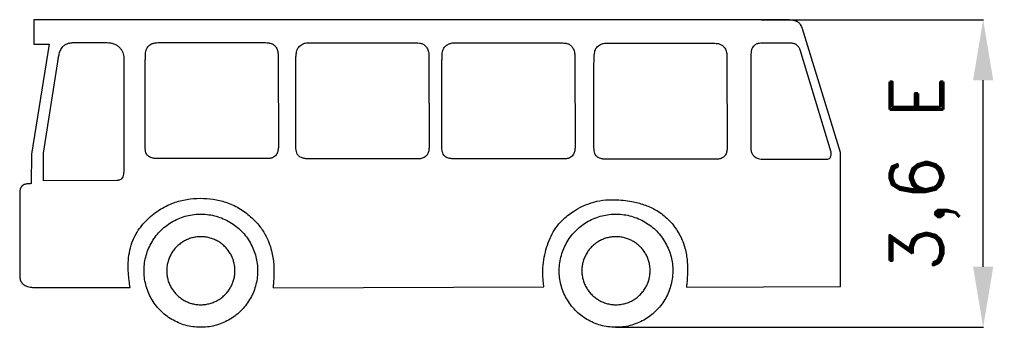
# Model space of a CAD drawing. Header units: millimetres. Extents: x 991 to 3513, y 5797 to 8647.
# Tile 5 of 12: x 2822 to 3513, y 6607 to 6823. Entities that reach past the tile are written whole.
import ezdxf

# ---------------------------------------------------------------- set-up
doc = ezdxf.new("R2010")
doc.units = ezdxf.units.MM
doc.header["$LTSCALE"] = 5
doc.layers.add('Kóty', color=2, linetype='Continuous')
doc.layers.add('Značka', color=7, linetype='Continuous')
doc.styles.get("Standard").update_dxf_attribs({"font": 'romand.shx', "height": 37.5})
doc.dimstyles.get("Standard").update_dxf_attribs({"dimtxt": 37.5, "dimasz": 42.5, "dimexe": 0.18, "dimexo": 0.0625, "dimgap": 18.75, "dimtad": 1, "dimdec": 0, "dimzin": 0, "dimdsep": 46, "dimtxsty": 'Standard', "dimcen": 0.09, "dimadec": 0, "dimazin": 0, "dimtfac": 1, "dimtdec": 0, "dimtofl": 0, "dimtmove": 0, "dimatfit": 3, "dimfxl": 1, "dimtolj": 1, "dimtzin": 0, "dimarcsym": 0})

# ---------------------------------------------------------------- blocks, each defined once
blk = doc.blocks.new('*D1')
at = {"layer": 'Defpoints', "color": 0, "transparency": 16777216}
for p in [(3342.36, 6822.67), (3498.17, 6822.67), (3240.04, 6606.67)]:
    blk.add_point(p, dxfattribs=at)
at = {"layer": 'Kóty', "color": 0, "lineweight": -2, "transparency": 16777216}
for p, q in [((3342.42, 6822.67), (3498.35, 6822.67)), ((3498.17, 6649.17), (3498.17, 6780.17)), ((3240.1, 6606.67), (3498.35, 6606.67))]:
    blk.add_line(p, q, dxfattribs=at)
at = {"layer": 'Kóty', "color": 0, "transparency": 16777216}
for points in [[(3491.09, 6780.17), (3505.25, 6780.17), (3498.17, 6822.67)], [(3491.09, 6649.17), (3505.25, 6649.17), (3498.17, 6606.67)]]:
    blk.add_solid(points, dxfattribs=at)
at = {"layer": 'Kóty', "color": 0, "transparency": 16777216, "insert": (3457.1, 6714.67), "char_height": 37.5, "attachment_point": 5, "rotation": 90}
blk.add_mtext('\\A1;3,6 E', dxfattribs=at)

msp = doc.modelspace()

# ---------------------------------------------------------------- linework, layer by layer
at = {"layer": 'Značka', "color": 3}
for points in [[(2899.61, 6634.62, -0.003728), (2898.97, 6639.65, -0.01117), (2898.49, 6644.69, -0.026528), (2898.34, 6651.9, -0.037791), (2899.11, 6659.07, -0.043313), (2900.9, 6665.91, -0.046788), (2903.88, 6672.32, -0.03693), (2907.06, 6677.1, -0.030055), (2910.88, 6681.44, -0.05514), (2919.83, 6688.87, -0.061671), (2930.23, 6694.02, -0.050046), (2939.35, 6696.49, -0.042258), (2948.81, 6697.24, -0.040207), (2957.92, 6696.63, -0.046467), (2966.77, 6694.47, -0.053494), (2976.01, 6690.3, -0.051653), (2984.2, 6684.28, -0.04283), (2989.88, 6678.44, -0.046515), (2994.41, 6671.71, -0.035287), (2997.02, 6666.2, -0.033242), (2998.87, 6660.39, -0.044761), (3000.39, 6650.89, -0.032247), (3000.43, 6641.24, -0.007075), (3000.23, 6637.84, -0.002368), (2999.96, 6634.46), (3189.93, 6635.02, -0.004445), (3189.52, 6638.92, -0.013419), (3189.25, 6642.81, -0.033404), (3189.45, 6650.25, -0.030958), (3190.62, 6657.67, -0.062154), (3194.99, 6670.75, -0.090141), (3202.88, 6681.75, -0.034522), (3206.6, 6685.12, -0.024272), (3210.69, 6688.04, -0.030558), (3216.69, 6691.47, -0.039226), (3223.08, 6694.02, -0.047719), (3231.24, 6695.84, -0.038568), (3239.62, 6696.23, -0.023992), (3245.67, 6695.85, -0.020968), (3251.67, 6694.94, -0.034527), (3260.12, 6692.77, -0.049464), (3268.08, 6689.24, -0.063879), (3276.34, 6683.26, -0.061349), (3282.91, 6675.39, -0.056353), (3287.42, 6666.85, -0.054204), (3289.93, 6657.58, -0.022387), (3290.51, 6653.19, -0.017125), (3290.74, 6648.77, -0.016973), (3290.68, 6643.26, -0.014844), (3290.27, 6637.77, -0.00273), (3290.12, 6636.33), (3289.96, 6634.88), (3398.17, 6635.36), (3398.17, 6729.41), (3371.36, 6816.29, 0.019599), (3370.78, 6817.91, 0.062092), (3369.98, 6819.39, 0.083674), (3368.5, 6820.76, 0.06153), (3366.66, 6821.69, 0.055241), (3364.25, 6822.3, 0.024543), (3361.77, 6822.52, 0.006464), (3359.43, 6822.62, 0.002162), (3357.1, 6822.67), (2832.18, 6822.67), (2832.19, 6805.39), (2842.88, 6805.4), (2830.43, 6728.35), (2830.25, 6707.54), (2829.49, 6707.51, 0.00818), (2828.74, 6707.47, 0.009602), (2827.97, 6707.39, 0.006619), (2827.21, 6707.3, 0.020292), (2826.25, 6707.13, 0.04892), (2825.32, 6706.83, 0.087203), (2824.06, 6706.02, 0.078278), (2823.11, 6704.84, 0.055814), (2822.61, 6703.78, 0.043219), (2822.34, 6702.65, 0.019712), (2822.23, 6701.85, 0.006566), (2822.17, 6701.03), (2822.17, 6643.1, 0.009432), (2822.24, 6641.92, 0.028289), (2822.41, 6640.75, 0.048898), (2822.82, 6639.38, 0.060652), (2823.52, 6638.15, 0.069383), (2824.65, 6636.94, 0.052857), (2826.06, 6636.04, 0.080136), (2829.45, 6634.95, 0.035822), (2833.04, 6634.65, 0.005189), (2834.6, 6634.62, 0.001758), (2836.14, 6634.6), (2899.61, 6634.62)], [(2838.9, 6709.63), (2838.87, 6729.03), (2848.91, 6793.13, -0.008173), (2849.33, 6795.95, -0.023755), (2849.95, 6798.78, -0.051595), (2851.08, 6801.81, -0.099547), (2852.99, 6804.29, -0.07688), (2854.88, 6805.53, -0.057492), (2857.06, 6806.24, -0.044459), (2859.57, 6806.56, -0.014882), (2862.1, 6806.57), (2882.31, 6806.57, -0.014749), (2884.76, 6806.48, -0.04537), (2887.14, 6806.1, -0.047561), (2889.02, 6805.4, -0.044417), (2890.76, 6804.37, -0.046798), (2892.31, 6803.05, -0.053483), (2893.56, 6801.46, -0.051848), (2894.45, 6799.72, -0.047983), (2894.98, 6797.84, -0.04191), (2895.21, 6795.58, -0.013799), (2895.2, 6793.29), (2895.15, 6719.2), (2895.17, 6718.19, -0.006381), (2895.18, 6717.19, -0.00834), (2895.15, 6716.16, -0.007018), (2895.1, 6715.12, -0.040025), (2894.86, 6713.22, -0.108918), (2894.1, 6711.53, -0.092082), (2893.14, 6710.56, -0.084455), (2891.89, 6709.97, -0.040256), (2891.11, 6709.8, -0.013477), (2890.31, 6709.72), (2838.9, 6709.63)], [(2910.2, 6792.68, 0.001995), (2910.3, 6794.4, 0.005967), (2910.37, 6796.13, -0.007084), (2910.44, 6798.24, -0.040803), (2910.71, 6800.33, -0.052146), (2911.23, 6802.03, -0.063818), (2912.13, 6803.57, -0.064646), (2913.31, 6804.79, -0.063069), (2914.76, 6805.68, -0.03213), (2915.61, 6806.02, -0.027094), (2916.49, 6806.25, -0.035228), (2918.2, 6806.49, -0.011588), (2919.94, 6806.57), (2991.56, 6806.57, -0.001502), (2993.15, 6806.56, -0.004441), (2994.75, 6806.53, -0.027729), (2996.93, 6806.37, -0.070018), (2999.02, 6805.81, -0.078327), (3000.76, 6804.76, -0.077395), (3002.1, 6803.23, -0.102039), (3003.26, 6800.24, -0.045484), (3003.52, 6796.98, -0.004175), (3003.53, 6796.19), (3003.52, 6795.4), (3003.71, 6732.86, -0.029212), (3003.26, 6730.16, -0.097021), (3002.22, 6727.79, -0.074866), (3001, 6726.57, -0.069226), (2999.46, 6725.72, -0.041528), (2998.21, 6725.35, -0.013847), (2996.92, 6725.12), (2922.76, 6725.12, -0.001408), (2921.1, 6725.11, -0.004235), (2919.44, 6725.12, -0.021699), (2917.2, 6725.23, -0.048737), (2914.98, 6725.66, -0.06222), (2913.15, 6726.41, -0.097026), (2911.68, 6727.65, -0.092207), (2910.78, 6729.28, -0.049999), (2910.35, 6731.16, -0.032344), (2910.18, 6733.47, -0.011131), (2910.2, 6735.74), (2910.2, 6792.68)], [(3015.92, 6794.52, -0.012511), (3016.06, 6797.35, -0.037241), (3016.49, 6800.16, -0.041476), (3017.03, 6801.87, -0.068472), (3017.92, 6803.4, -0.066706), (3019.1, 6804.57, -0.045653), (3020.55, 6805.47, -0.028048), (3021.51, 6805.91, -0.038071), (3022.51, 6806.22, -0.04943), (3024.09, 6806.41, -0.015901), (3025.72, 6806.4), (3097.34, 6806.4), (3098.93, 6806.39, -0.003195), (3100.53, 6806.36, -0.027876), (3102.73, 6806.22, -0.076867), (3104.8, 6805.64, -0.084034), (3106.5, 6804.53, -0.071196), (3107.81, 6802.93, -0.089994), (3108.99, 6799.98, -0.051298), (3109.3, 6796.81, -0.006647), (3109.31, 6796.02), (3109.3, 6795.24), (3109.38, 6732.67, -0.029966), (3109, 6729.98, -0.100496), (3108, 6727.62, -0.077271), (3106.78, 6726.39, -0.069259), (3105.24, 6725.55, -0.041109), (3103.99, 6725.18, -0.013748), (3102.71, 6724.95), (3028.54, 6724.95, -0.001443), (3026.88, 6724.94, -0.004339), (3025.22, 6724.95, -0.021736), (3022.99, 6725.06, -0.048406), (3020.76, 6725.49, -0.061969), (3018.93, 6726.24, -0.097248), (3017.46, 6727.48, -0.092574), (3016.56, 6729.11, -0.050066), (3016.14, 6730.99, -0.032278), (3015.96, 6733.3, -0.011114), (3015.99, 6735.57), (3015.92, 6794.52)], [(3118.37, 6792.47, 0.001863), (3118.47, 6794.19, 0.005589), (3118.54, 6795.92, -0.007071), (3118.61, 6798.02, -0.03921), (3118.88, 6800.12, -0.052035), (3119.4, 6801.83, -0.070154), (3120.3, 6803.36, -0.065824), (3121.5, 6804.53, -0.045676), (3122.93, 6805.43, -0.028018), (3123.89, 6805.87, -0.038068), (3124.89, 6806.18, -0.04964), (3126.48, 6806.37, -0.015977), (3128.11, 6806.36), (3199.73, 6806.36), (3201.32, 6806.35, -0.003259), (3202.92, 6806.32, -0.027894), (3205.11, 6806.18, -0.076666), (3207.19, 6805.6, -0.083967), (3208.89, 6804.49, -0.071356), (3210.2, 6802.89, -0.090178), (3211.37, 6799.94, -0.051145), (3211.69, 6796.76, -0.006598), (3211.69, 6795.98), (3211.69, 6795.19), (3211.88, 6732.64, -0.029222), (3211.43, 6729.95, -0.097045), (3210.39, 6727.57, -0.074957), (3209.17, 6726.35, -0.069417), (3207.63, 6725.51, -0.041589), (3206.38, 6725.14, -0.013866), (3205.1, 6724.91), (3130.93, 6724.91, -0.001418), (3129.27, 6724.9, -0.004265), (3127.61, 6724.91, -0.021689), (3125.37, 6725.02, -0.048564), (3123.15, 6725.45, -0.062072), (3121.32, 6726.2, -0.097159), (3119.85, 6727.43, -0.092442), (3118.95, 6729.07, -0.049999), (3118.53, 6730.95, -0.03226), (3118.35, 6733.25, -0.011107), (3118.37, 6735.53), (3118.37, 6792.47)], [(3225.11, 6792.21, 0.001902), (3225.21, 6793.94, 0.005706), (3225.28, 6795.66, -0.007045), (3225.34, 6797.77, -0.039528), (3225.61, 6799.86, -0.052268), (3226.13, 6801.58, -0.070091), (3227.04, 6803.1, -0.065625), (3228.23, 6804.27, -0.045339), (3229.67, 6805.17, -0.027911), (3230.63, 6805.61, -0.038303), (3231.62, 6805.92, -0.050087), (3233.21, 6806.12, -0.016111), (3234.84, 6806.1), (3306.46, 6806.1), (3308.05, 6806.09, -0.003305), (3309.65, 6806.06, -0.028027), (3311.85, 6805.92, -0.076991), (3313.92, 6805.34, -0.084118), (3315.62, 6804.23, -0.071067), (3316.93, 6802.63, -0.089775), (3318.1, 6799.68, -0.051391), (3318.42, 6796.51, -0.006686), (3318.43, 6795.72), (3318.42, 6794.93), (3318.62, 6732.39, -0.029206), (3318.17, 6729.69, -0.096996), (3317.12, 6727.32, -0.074884), (3315.9, 6726.1, -0.069237), (3314.36, 6725.25, -0.041456), (3313.11, 6724.88, -0.013824), (3311.83, 6724.65), (3237.66, 6724.65, -0.001454), (3236, 6724.64, -0.004374), (3234.34, 6724.65, -0.021744), (3232.11, 6724.76, -0.048289), (3229.88, 6725.19, -0.061969), (3228.05, 6725.94, -0.097542), (3226.58, 6727.18, -0.092713), (3225.68, 6728.81, -0.049846), (3225.26, 6730.69, -0.031939), (3225.08, 6733, -0.011003), (3225.11, 6735.27), (3225.11, 6792.21)], [(3335.13, 6747.99), (3335.22, 6731.57, 0.007998), (3335.34, 6730.78, 0.023944), (3335.51, 6730, 0.082423), (3336.44, 6727.99, 0.086534), (3337.97, 6726.4, 0.06741), (3339.51, 6725.49, 0.049943), (3341.22, 6724.96, 0.042326), (3343.52, 6724.67, 0.014006), (3345.85, 6724.64), (3387.83, 6724.64, 0.032107), (3389.15, 6724.78, 0.112536), (3390.28, 6725.24, 0.073746), (3390.79, 6725.76, 0.053383), (3391.17, 6726.42, 0.066968), (3391.51, 6727.52, 0.0519), (3391.58, 6728.67, 0.02409), (3391.52, 6729.47, 0.008026), (3391.4, 6730.28), (3369.7, 6801.46, 0.008997), (3369.44, 6802.19, 0.027192), (3369.12, 6802.9, 0.056225), (3368.42, 6803.95, 0.054886), (3367.5, 6804.81, 0.049429), (3366.56, 6805.42, 0.051578), (3365.52, 6805.82, 0.033619), (3364.61, 6806.02, 0.011082), (3363.68, 6806.13), (3343.93, 6806.08, 0.015887), (3342.18, 6806.11, 0.047897), (3340.43, 6805.91, 0.077087), (3338.43, 6805.14, 0.094945), (3336.81, 6803.76, 0.079406), (3335.91, 6802.23, 0.059501), (3335.44, 6800.5, 0.028167), (3335.31, 6799.27, 0.009478), (3335.27, 6798.03), (3335.13, 6747.99)], [(2989.1, 6646.41), (2989.1, 6646.14), (2989.1, 6645.88, -0.031622), (2988.7, 6640.7, -0.035938), (2987.61, 6635.62, -0.037068), (2985.9, 6630.71, -0.034705), (2983.5, 6626.09, -0.033871), (2980.56, 6621.79, -0.034453), (2977.07, 6617.94, -0.034635), (2973.11, 6614.55, -0.034416), (2968.73, 6611.73, -0.034354), (2964.03, 6609.48, -0.034373), (2959.07, 6607.89, -0.034319), (2953.95, 6606.92, -0.034197), (2948.74, 6606.67, -0.034285), (2943.54, 6607.06, -0.03454), (2938.44, 6608.15, -0.034491), (2933.53, 6609.88, -0.034242), (2928.89, 6612.25, -0.034236), (2924.58, 6615.18, -0.034434), (2920.72, 6618.68, -0.034448), (2917.32, 6622.62, -0.034363), (2914.49, 6626.99, -0.034423), (2912.23, 6631.67, -0.034709), (2910.64, 6636.62, -0.034676), (2909.67, 6641.73, -0.034312), (2909.42, 6646.93, -0.034291), (2909.81, 6652.11, -0.034598), (2910.91, 6657.2, -0.03465), (2912.63, 6662.1, -0.034455), (2915.02, 6666.73, -0.034425), (2917.96, 6671.02, -0.034461), (2921.46, 6674.88, -0.034417), (2925.41, 6678.27, -0.034293), (2929.8, 6681.08, -0.034261), (2934.49, 6683.33, -0.034313), (2939.45, 6684.93, -0.034409), (2944.58, 6685.89, -0.034431), (2949.79, 6686.15, -0.034351), (2954.98, 6685.76, -0.034269), (2960.07, 6684.66, -0.034275), (2964.99, 6682.94, -0.034313), (2969.64, 6680.56, -0.034397), (2973.94, 6677.63, -0.034578), (2977.81, 6674.14, -0.034542), (2981.2, 6670.2, -0.034449), (2984.02, 6665.83, -0.034316), (2986.28, 6661.14, -0.034), (2987.88, 6656.19, -0.03296), (2988.82, 6651.33, -0.034915), (2989.1, 6646.41)], [(3280.41, 6646.41), (3280.41, 6646.14), (3280.4, 6645.88, -0.030919), (3280, 6640.7, -0.03582), (3278.91, 6635.62, -0.037182), (3277.2, 6630.71, -0.034755), (3274.8, 6626.09, -0.033908), (3271.86, 6621.79, -0.034493), (3268.37, 6617.94, -0.034646), (3264.41, 6614.55, -0.034348), (3260.03, 6611.73, -0.03427), (3255.33, 6609.48, -0.034391), (3250.37, 6607.89, -0.03439), (3245.25, 6606.92, -0.034227), (3240.04, 6606.67, -0.034257), (3234.84, 6607.06, -0.034449), (3229.74, 6608.15, -0.034462), (3224.82, 6609.87, -0.034362), (3220.18, 6612.25, -0.034335), (3215.88, 6615.18, -0.034412), (3212.02, 6618.68, -0.034403), (3208.62, 6622.62, -0.034375), (3205.79, 6626.99, -0.034395), (3203.53, 6631.67, -0.034512), (3201.94, 6636.62, -0.034581), (3200.97, 6641.73, -0.034615), (3200.71, 6646.93, -0.03456), (3201.11, 6652.11, -0.034388), (3202.21, 6657.2, -0.034354), (3203.93, 6662.1, -0.034466), (3206.31, 6666.73, -0.034536), (3209.25, 6671.02, -0.034497), (3212.75, 6674.88, -0.034447), (3216.71, 6678.27, -0.034354), (3221.09, 6681.08, -0.034319), (3225.79, 6683.33, -0.034275), (3230.75, 6684.93, -0.0343), (3235.87, 6685.89, -0.034386), (3241.08, 6686.15, -0.034397), (3246.28, 6685.76, -0.03434), (3251.37, 6684.66, -0.034303), (3256.29, 6682.94, -0.034313), (3260.93, 6680.56, -0.034353), (3265.24, 6677.63, -0.034415), (3269.1, 6674.14, -0.034472), (3272.5, 6670.2, -0.034695), (3275.33, 6665.83, -0.034455), (3277.58, 6661.14, -0.033601), (3279.18, 6656.19, -0.032879), (3280.13, 6651.33, -0.035974), (3280.41, 6646.41)], [(2973.19, 6646.41), (2973.19, 6646.56), (2973.19, 6646.72, 0.031049), (2972.95, 6649.83, 0.036054), (2972.3, 6652.89, 0.037415), (2971.28, 6655.84, 0.034921), (2969.83, 6658.61, 0.03396), (2968.06, 6661.19, 0.034284), (2965.96, 6663.51, 0.034382), (2963.59, 6665.54, 0.034377), (2960.96, 6667.24, 0.034439), (2958.13, 6668.59, 0.034457), (2955.15, 6669.55, 0.034366), (2952.07, 6670.13, 0.034115), (2948.94, 6670.28, 0.034213), (2945.82, 6670.05, 0.034724), (2942.76, 6669.39, 0.034608), (2939.81, 6668.35, 0.033949), (2937.03, 6666.92, 0.033981), (2934.44, 6665.16, 0.034579), (2932.11, 6663.07, 0.034727), (2930.07, 6660.7, 0.034618), (2928.37, 6658.07, 0.03443), (2927.02, 6655.26, 0.03416), (2926.06, 6652.28, 0.034282), (2925.48, 6649.21, 0.034792), (2925.32, 6646.09, 0.034835), (2925.56, 6642.98, 0.034485), (2926.22, 6639.93, 0.034335), (2927.26, 6636.98, 0.034226), (2928.69, 6634.2, 0.034306), (2930.45, 6631.62, 0.034719), (2932.55, 6629.31, 0.034736), (2934.93, 6627.27, 0.034123), (2937.57, 6625.58, 0.033995), (2940.39, 6624.22, 0.034448), (2943.36, 6623.27, 0.034591), (2946.44, 6622.69, 0.034374), (2949.57, 6622.54, 0.034266), (2952.69, 6622.77, 0.034209), (2955.75, 6623.43, 0.034273), (2958.71, 6624.46, 0.034485), (2961.5, 6625.89, 0.034484), (2964.08, 6627.65, 0.034388), (2966.4, 6629.75, 0.034301), (2968.44, 6632.12, 0.034265), (2970.14, 6634.74, 0.03437), (2971.5, 6637.55, 0.034472), (2972.47, 6640.53, 0.033292), (2973.03, 6643.45, 0.034734), (2973.19, 6646.41)], [(3264.5, 6646.41), (3264.5, 6646.56), (3264.5, 6646.72, 0.032793), (3264.26, 6649.83, 0.035924), (3263.6, 6652.89, 0.036649), (3262.57, 6655.84, 0.034645), (3261.13, 6658.61, 0.033983), (3259.36, 6661.19, 0.034602), (3257.26, 6663.51, 0.034715), (3254.89, 6665.55, 0.034261), (3252.25, 6667.24, 0.034182), (3249.43, 6668.59, 0.034437), (3246.45, 6669.55, 0.034432), (3243.37, 6670.13, 0.034187), (3240.24, 6670.28, 0.034214), (3237.12, 6670.05, 0.034505), (3234.06, 6669.39, 0.034525), (3231.11, 6668.35, 0.034269), (3228.32, 6666.92, 0.034219), (3225.73, 6665.16, 0.034428), (3223.41, 6663.07, 0.034501), (3221.37, 6660.7, 0.034506), (3219.67, 6658.07, 0.034457), (3218.32, 6655.26, 0.034395), (3217.36, 6652.28, 0.034453), (3216.78, 6649.21, 0.034626), (3216.62, 6646.09, 0.034598), (3216.86, 6642.98, 0.034414), (3217.52, 6639.93, 0.034409), (3218.56, 6636.98, 0.034484), (3219.99, 6634.2, 0.034478), (3221.75, 6631.62, 0.03444), (3223.85, 6629.31, 0.034421), (3226.23, 6627.27, 0.034313), (3228.86, 6625.58, 0.034323), (3231.68, 6624.22, 0.034409), (3234.67, 6623.27, 0.03442), (3237.74, 6622.69, 0.034315), (3240.87, 6622.54, 0.034302), (3244, 6622.77, 0.0344), (3247.06, 6623.43, 0.034332), (3250.01, 6624.46, 0.034174), (3252.79, 6625.89, 0.034267), (3255.38, 6627.65, 0.034572), (3257.71, 6629.75, 0.034554), (3259.75, 6632.11, 0.03437), (3261.44, 6634.74, 0.034376), (3262.8, 6637.55, 0.03443), (3263.76, 6640.53, 0.032919), (3264.33, 6643.45, 0.033643), (3264.5, 6646.41)]]:
    msp.add_lwpolyline(points, format="xyb", dxfattribs=at)

# ---------------------------------------------------------------- dimensions: what is measured, and where the dimension line sits
at = {"layer": 'Kóty'}
dim = msp.add_linear_dim(base=(3498.17, 6822.67), p1=(3240.04, 6606.67), p2=(3342.36, 6822.67), angle=90, text='3,6 E', dimstyle='Standard', dxfattribs=at)
dim.commit()
dim.dimension.update_dxf_attribs({"geometry": '*D1', "text_midpoint": (3457.1, 6714.67)})

doc.saveas('drawing.dxf')
